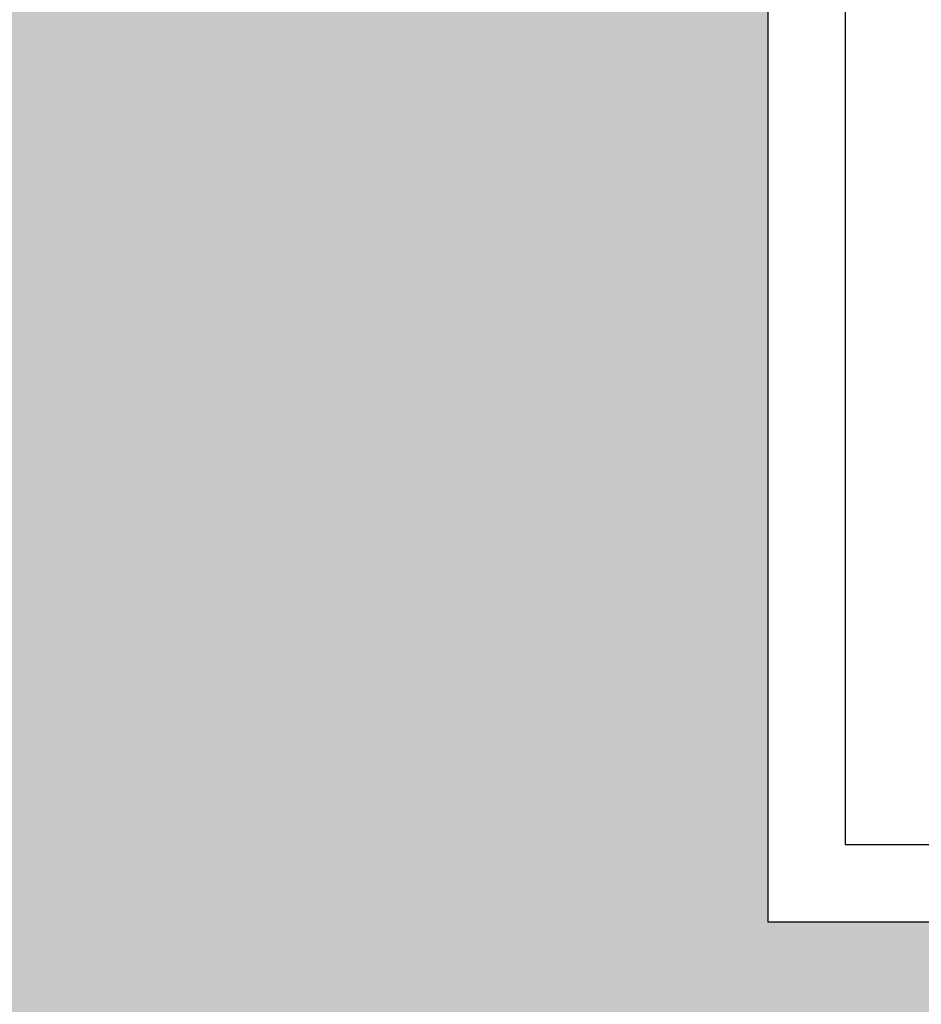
# Model space of a CAD drawing. Header units: millimetres. Extents: x 2341 to 31069, y -7915 to 10644.
# Tile 76 of 105: x 18368 to 18414, y 1716 to 1767. Entities that reach past the tile are written whole.
import ezdxf

# ---------------------------------------------------------------- set-up
doc = ezdxf.new("R2010")
doc.units = ezdxf.units.MM
doc.layers.add('koła', color=7, linetype='Continuous')

msp = doc.modelspace()

# ---------------------------------------------------------------- hatches: boundary and pattern name
at = {"layer": 'koła', "true_color": 0xd3da7b}
h = msp.add_hatch(color=53, dxfattribs=at)
h.dxf.hatch_style = 1
h.paths.add_polyline_path([(18022.66573520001, 2005.882090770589, -0.08164325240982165), (18030.55890356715, 2053.899258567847), (17971.52837264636, 2053.899258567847), (17971.52837264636, 2243.899258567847), (18069.52837264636, 2243.899258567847), (18069.52837264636, 2114.798042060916, -0.09391651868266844), (18116.52837264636, 2144.981323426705), (18116.52837264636, 2243.899258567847), (18214.52837264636, 2243.899258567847), (18214.52837264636, 2149.922083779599, -0.08803035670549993), (18261.52837264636, 2126.726750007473), (18261.52837264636, 2243.899258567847), (18359.52837264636, 2243.899258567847), (18359.52837264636, 2053.899258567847), (18314.77256683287, 2053.899258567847, -0.0816432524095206), (18322.66573520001, 2005.882090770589, -0.02545795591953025), (18321.88901330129, 1990.636984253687, -0.3253136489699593), (18437.73708292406, 1909.899258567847), (18497.52837264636, 1909.899258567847), (18497.52837264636, 2053.899258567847), (18406.52837264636, 2053.899258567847), (18406.52837264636, 2243.899258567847), (18497.52837264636, 2243.899258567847), (18497.52837264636, 2333.899258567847), (16707.52837264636, 2333.899258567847), (16707.52837264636, 2338.899258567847), (16627.52837264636, 2338.899258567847), (16627.52837264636, 2249.393708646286, -0.5350938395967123), (16958.52837264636, 2214.932398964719), (16958.52837264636, 2243.899258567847), (17056.52837264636, 2243.899258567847), (17056.52837264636, 2053.899258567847), (16969.66006948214, 2053.899258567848, -0.01786083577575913), (16964.33412183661, 2040.645197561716, -0.4093380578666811), (17082.33325534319, 1920.661879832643, -0.1686126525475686), (17056.52837264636, 1846.316201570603), (17056.52837264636, 1721.899258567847), (16958.52837264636, 1721.899258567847), (16958.52837264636, 1800.722216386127, -0.1017120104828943), (16911.52837264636, 1811.947281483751), (16911.52837264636, 1721.899258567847), (16813.52837264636, 1721.899258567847), (16813.52837264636, 1911.899258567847), (16842.65361434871, 1911.899258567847, -0.01827375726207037), (16842.33325534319, 1920.661879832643, -0.0224365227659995), (16842.81603081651, 1931.415160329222, -0.3066851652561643), (16627.52837264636, 1994.198885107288), (16627.52837264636, 1706.899258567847), (17248.52837264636, 1706.899258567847), (17248.52837264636, 1911.899258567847), (17328.52837264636, 1911.899258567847), (17328.52837264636, 1706.899258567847), (17480.52837264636, 1706.899258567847, -0.02209113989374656), (17481.1914304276, 1721.899258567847), (17392.52837264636, 1721.899258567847), (17392.52837264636, 1911.899258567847), (17490.52837264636, 1911.899258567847), (17490.52837264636, 1764.344885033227, -0.1253999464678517), (17537.52837264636, 1833.907132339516), (17537.52837264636, 1911.899258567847), (17635.52837264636, 1911.899258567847), (17635.52837264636, 1876.236200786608, -0.06954057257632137), (17682.52837264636, 1873.860331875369), (17682.52837264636, 1911.899258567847), (17780.52837264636, 1911.899258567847), (17780.52837264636, 1816.44377006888, -0.1768631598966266), (17820.52837264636, 1706.899258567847), (17972.52837264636, 1706.899258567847), (17972.52837264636, 1911.899258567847), (18052.52837264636, 1911.899258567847), (18052.52837264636, 1706.899258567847), (18497.52837264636, 1706.899258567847), (18497.52837264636, 1719.899258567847), (18406.52837264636, 1719.899258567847), (18406.52837264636, 1783.232121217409, -0.1147189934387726), (18359.52837264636, 1755.939154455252), (18359.52837264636, 1719.899258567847), (18261.52837264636, 1719.899258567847), (18261.52837264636, 1768.409512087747, -0.1523636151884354), (18214.52837264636, 1822.25849424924), (18214.52837264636, 1719.899258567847), (18116.52837264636, 1719.899258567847), (18116.52837264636, 1866.782858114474, -0.3058360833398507)])
h.paths.add_polyline_path([(17247.52837264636, 2053.899258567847), (17247.52837264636, 2243.899258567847), (17345.52837264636, 2243.899258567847), (17345.52837264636, 2218.906992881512, -0.6831114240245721), (17623.86811359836, 2243.899258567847), (17635.52837264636, 2243.899258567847), (17635.52837264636, 2211.685989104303, -0.05827930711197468), (17639.57659968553, 2177.072697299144, -0.05827930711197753), (17635.52837264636, 2142.459405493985), (17635.52837264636, 2053.899258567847), (17575.1821134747, 2053.899258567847, -0.3133742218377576), (17403.97108589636, 2053.899258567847), (17392.52837264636, 2053.899258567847), (17392.52837264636, 2062.69769291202, -0.1471803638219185), (17345.52837264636, 2135.238401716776), (17345.52837264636, 2053.899258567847)])
h.paths.add_polyline_path([(17341.52837264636, 2057.899258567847), (17251.52837264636, 2057.899258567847), (17251.52837264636, 2239.899258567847), (17341.52837264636, 2239.899258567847)], flags=16)
h.paths.add_polyline_path([(17337.52837264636, 2061.899258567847), (17255.52837264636, 2061.899258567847), (17255.52837264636, 2095.899258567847), (17337.52837264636, 2095.899258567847)], flags=0)
h.paths.add_polyline_path([(17396.52837264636, 2057.899258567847), (17396.52837264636, 2086.287084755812, -0.1957157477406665), (17359.57659968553, 2177.072697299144, -0.7749814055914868), (17603.38707020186, 2239.899258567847), (17631.52837264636, 2239.899258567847), (17631.52837264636, 2057.899258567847), (17541.51590562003, 2057.899258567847, -0.2084463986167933), (17437.63729375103, 2057.899258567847)], flags=16)
h.paths.add_polyline_path([(17400.52837264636, 2061.899258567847), (17400.52837264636, 2095.899258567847), (17482.52837264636, 2095.899258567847), (17482.52837264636, 2061.899258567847)], flags=0)
h.paths.add_polyline_path([(17337.52837264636, 2101.899258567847), (17255.52837264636, 2101.899258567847), (17255.52837264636, 2195.899258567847), (17337.52837264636, 2195.899258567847)], flags=0)
h.paths.add_polyline_path([(17400.52837264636, 2101.899258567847), (17400.52837264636, 2195.899258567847), (17482.52837264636, 2195.899258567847), (17482.52837264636, 2101.899258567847)], flags=0)
h.paths.add_polyline_path([(17201.52837264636, 2053.899258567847), (17103.52837264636, 2053.899258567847), (17103.52837264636, 2243.899258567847), (17201.52837264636, 2243.899258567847)], flags=16)
h.paths.add_polyline_path([(17201.52837264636, 1911.899258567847), (17201.52837264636, 1721.899258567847), (17103.52837264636, 1721.899258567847), (17103.52837264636, 1911.899258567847)], flags=16)
h.paths.add_polyline_path([(17197.52837264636, 2057.899258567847), (17107.52837264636, 2057.899258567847), (17107.52837264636, 2239.899258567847), (17197.52837264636, 2239.899258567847)], flags=0)
h.paths.add_polyline_path([(17197.52837264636, 1907.899258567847), (17197.52837264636, 1725.899258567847), (17107.52837264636, 1725.899258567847), (17107.52837264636, 1907.899258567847)], flags=0)
h.paths.add_polyline_path([(17193.52837264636, 2061.899258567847), (17111.52837264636, 2061.899258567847), (17111.52837264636, 2095.899258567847), (17193.52837264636, 2095.899258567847)], flags=0)
h.paths.add_polyline_path([(17193.52837264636, 1903.899258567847), (17193.52837264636, 1869.899258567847), (17111.52837264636, 1869.899258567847), (17111.52837264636, 1903.899258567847)], flags=0)
h.paths.add_polyline_path([(17193.52837264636, 2101.899258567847), (17111.52837264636, 2101.899258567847), (17111.52837264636, 2195.899258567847), (17193.52837264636, 2195.899258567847)], flags=0)
h.paths.add_polyline_path([(17193.52837264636, 1863.899258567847), (17193.52837264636, 1769.899258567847), (17111.52837264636, 1769.899258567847), (17111.52837264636, 1863.899258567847)], flags=0)
h.paths.add_polyline_path([(17337.52837264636, 2201.899258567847), (17255.52837264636, 2201.899258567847), (17255.52837264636, 2235.899258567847), (17337.52837264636, 2235.899258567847)], flags=0)
h.paths.add_polyline_path([(17545.52837264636, 2061.899258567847), (17545.52837264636, 2095.899258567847), (17627.52837264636, 2095.899258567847), (17627.52837264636, 2061.899258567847)], flags=0)
h.paths.add_polyline_path([(17400.52837264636, 2201.899258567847), (17400.52837264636, 2235.899258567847), (17482.52837264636, 2235.899258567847), (17482.52837264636, 2201.899258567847)], flags=0)
h.paths.add_polyline_path([(17545.52837264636, 2101.899258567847), (17545.52837264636, 2195.899258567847), (17627.52837264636, 2195.899258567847), (17627.52837264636, 2101.899258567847)], flags=0)
h.paths.add_polyline_path([(17193.52837264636, 2201.899258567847), (17111.52837264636, 2201.899258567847), (17111.52837264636, 2235.899258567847), (17193.52837264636, 2235.899258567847)], flags=0)
h.paths.add_polyline_path([(17193.52837264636, 1763.899258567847), (17193.52837264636, 1729.899258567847), (17111.52837264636, 1729.899258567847), (17111.52837264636, 1763.899258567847)], flags=0)
h.paths.add_polyline_path([(17545.52837264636, 2201.899258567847), (17545.52837264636, 2235.899258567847), (17627.52837264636, 2235.899258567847), (17627.52837264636, 2201.899258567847)], flags=0)
h.paths.add_polyline_path([(17682.52837264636, 2053.899258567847), (17682.52837264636, 2243.899258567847), (17780.52837264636, 2243.899258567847), (17780.52837264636, 2053.899258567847)], flags=16)
h.paths.add_polyline_path([(17686.52837264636, 2057.899258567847), (17686.52837264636, 2239.899258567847), (17776.52837264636, 2239.899258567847), (17776.52837264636, 2057.899258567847)], flags=0)
h.paths.add_polyline_path([(17690.52837264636, 2061.899258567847), (17690.52837264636, 2095.899258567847), (17772.52837264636, 2095.899258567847), (17772.52837264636, 2061.899258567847)], flags=0)
h.paths.add_polyline_path([(17690.52837264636, 2101.899258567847), (17690.52837264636, 2195.899258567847), (17772.52837264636, 2195.899258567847), (17772.52837264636, 2101.899258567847)], flags=0)
h.paths.add_polyline_path([(17690.52837264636, 2201.899258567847), (17690.52837264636, 2235.899258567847), (17772.52837264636, 2235.899258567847), (17772.52837264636, 2201.899258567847)], flags=0)
h.paths.add_polyline_path([(17827.52837264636, 2053.899258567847), (17827.52837264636, 2243.899258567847), (17925.52837264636, 2243.899258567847), (17925.52837264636, 2053.899258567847)], flags=16)
h.paths.add_polyline_path([(17827.52837264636, 1911.899258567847), (17925.52837264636, 1911.899258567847), (17925.52837264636, 1721.899258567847), (17827.52837264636, 1721.899258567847)], flags=16)
h.paths.add_polyline_path([(17831.52837264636, 2057.899258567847), (17831.52837264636, 2239.899258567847), (17921.52837264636, 2239.899258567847), (17921.52837264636, 2057.899258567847)], flags=0)
h.paths.add_polyline_path([(17831.52837264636, 1907.899258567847), (17921.52837264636, 1907.899258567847), (17921.52837264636, 1725.899258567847), (17831.52837264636, 1725.899258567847)], flags=0)
h.paths.add_polyline_path([(17835.52837264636, 2061.899258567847), (17835.52837264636, 2095.899258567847), (17917.52837264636, 2095.899258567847), (17917.52837264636, 2061.899258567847)], flags=0)
h.paths.add_polyline_path([(17835.52837264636, 1903.899258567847), (17917.52837264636, 1903.899258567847), (17917.52837264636, 1869.899258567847), (17835.52837264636, 1869.899258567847)], flags=0)
h.paths.add_polyline_path([(17835.52837264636, 2101.899258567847), (17835.52837264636, 2195.899258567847), (17917.52837264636, 2195.899258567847), (17917.52837264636, 2101.899258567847)], flags=0)
h.paths.add_polyline_path([(17835.52837264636, 1863.899258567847), (17917.52837264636, 1863.899258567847), (17917.52837264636, 1769.899258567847), (17835.52837264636, 1769.899258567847)], flags=0)
h.paths.add_polyline_path([(17835.52837264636, 2201.899258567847), (17835.52837264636, 2235.899258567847), (17917.52837264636, 2235.899258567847), (17917.52837264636, 2201.899258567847)], flags=0)
h.paths.add_polyline_path([(17835.52837264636, 1763.899258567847), (17917.52837264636, 1763.899258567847), (17917.52837264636, 1729.899258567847), (17835.52837264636, 1729.899258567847)], flags=0)
h.paths.add_polyline_path([(19645.92507849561, 2053.899258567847), (19601.52837264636, 2053.899258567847), (19601.52837264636, 2243.899258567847), (19699.52837264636, 2243.899258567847), (19699.52837264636, 2063.059998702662, -0.4104074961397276), (19847.57659968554, 1913.072697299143, -0.00528950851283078), (19847.54302688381, 1909.899258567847), (19853.52837264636, 1909.899258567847), (19853.52837264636, 1840.618040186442, -0.1211626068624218), (19900.52837264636, 1807.812627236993), (19900.52837264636, 1909.899258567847), (19998.52837264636, 1909.899258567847), (19998.52837264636, 1719.899258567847), (19930.01289633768, 1719.899258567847, -0.02732615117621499), (19928.34337489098, 1706.899258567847), (20303.72491486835, 1706.899258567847, -0.1330860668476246), (20370.52837264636, 1765.590745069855), (20370.52837264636, 1909.899258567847), (20450.52837264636, 1909.899258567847), (20450.52837264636, 1782.901829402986, -0.064302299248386), (20493.52837264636, 1776.030757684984), (20493.52837264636, 1909.899258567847), (20591.52837264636, 1909.899258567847), (20591.52837264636, 1719.899258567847), (20577.59122476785, 1719.899258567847, -0.02372085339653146), (20587.1248581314, 1706.899258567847), (20979.62299588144, 1706.899258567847), (20979.62299588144, 1794.685420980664), (21184.62299588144, 1794.685420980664), (21184.62299588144, 1706.899258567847), (21229.52837264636, 1706.899258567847), (21229.52837264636, 2006.899258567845), (21226.53115146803, 2007.028352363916), (21226.53115146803, 2012.028352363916), (21259.52837264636, 2010.607123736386), (21259.52837264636, 2338.899258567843), (21185.52559382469, 2338.899258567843), (21185.52559382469, 2333.899258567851), (20109.89357756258, 2333.899258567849, -0.1403883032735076), (20084.11562858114, 2243.899258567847), (20153.52837264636, 2243.899258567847), (20153.52837264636, 2053.899258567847), (20055.52837264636, 2053.899258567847), (20055.52837264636, 2209.285478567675, -0.0992990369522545), (19998.52837264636, 2174.331214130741), (19998.52837264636, 2053.899258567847), (19900.52837264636, 2053.899258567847), (19900.52837264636, 2168.519753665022, -0.07494379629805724), (19853.52837264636, 2187.47162668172), (19853.52837264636, 2053.899258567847), (19755.52837264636, 2053.899258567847), (19755.52837264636, 2243.899258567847), (19795.67152654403, 2243.899258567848, -0.1403883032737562), (19769.89357756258, 2333.899258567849), (19161.52837264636, 2333.899258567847), (19161.52837264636, 2243.899258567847), (19222.56992605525, 2243.899258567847, -0.8459225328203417), (19455.97375363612, 2204.661879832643), (19456.52837264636, 2243.899258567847), (19554.52837264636, 2243.899258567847), (19554.52837264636, 2053.899258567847), (19456.52837264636, 2053.899258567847), (19455.97375363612, 2204.661879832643, -0.2454379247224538), (19404.52837264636, 2106.171960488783), (19404.52837264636, 2053.899258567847), (19306.52837264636, 2053.899258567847), (19306.52837264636, 2088.330587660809, -0.1310008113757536), (19252.52837264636, 2118.424600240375), (19252.52837264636, 2053.899258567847), (19161.52837264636, 2053.899258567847), (19161.52837264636, 1909.899258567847), (19252.52837264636, 1909.899258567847), (19252.52837264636, 1719.899258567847), (19161.52837264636, 1719.899258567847), (19161.52837264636, 1706.899258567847), (19618.52837264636, 1706.899258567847), (19618.52837264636, 1785.591805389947, -0.1794148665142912), (19554.52837264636, 1867.937292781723), (19554.52837264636, 1719.899258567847), (19456.52837264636, 1719.899258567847), (19456.52837264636, 1909.899258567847), (19547.61017248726, 1909.899258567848, -0.00528950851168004), (19547.57659968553, 1913.072697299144, -0.3146190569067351)])
h.paths.add_polyline_path([(19404.52837264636, 1909.899258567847), (19404.52837264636, 1719.899258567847), (19306.52837264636, 1719.899258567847), (19306.52837264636, 1909.899258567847)], flags=16)
h.paths.add_polyline_path([(19400.52837264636, 1905.899258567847), (19400.52837264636, 1723.899258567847), (19310.52837264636, 1723.899258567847), (19310.52837264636, 1905.899258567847)], flags=0)
h.paths.add_polyline_path([(19396.52837264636, 1901.899258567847), (19396.52837264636, 1867.899258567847), (19314.52837264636, 1867.899258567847), (19314.52837264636, 1901.899258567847)], flags=0)
h.paths.add_polyline_path([(19396.52837264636, 1861.899258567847), (19396.52837264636, 1767.899258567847), (19314.52837264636, 1767.899258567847), (19314.52837264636, 1861.899258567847)], flags=0)
h.paths.add_polyline_path([(19396.52837264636, 1761.899258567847), (19396.52837264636, 1727.899258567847), (19314.52837264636, 1727.899258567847), (19314.52837264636, 1761.899258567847)], flags=0)
h.paths.add_polyline_path([(20055.52837264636, 1909.899258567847), (20153.52837264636, 1909.899258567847), (20153.52837264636, 1719.899258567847), (20055.52837264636, 1719.899258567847)], flags=16)
h.paths.add_polyline_path([(20059.52837264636, 1905.899258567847), (20149.52837264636, 1905.899258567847), (20149.52837264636, 1723.899258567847), (20059.52837264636, 1723.899258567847)], flags=0)
h.paths.add_polyline_path([(20063.52837264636, 1901.899258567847), (20145.52837264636, 1901.899258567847), (20145.52837264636, 1867.899258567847), (20063.52837264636, 1867.899258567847)], flags=0)
h.paths.add_polyline_path([(20063.52837264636, 1861.899258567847), (20145.52837264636, 1861.899258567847), (20145.52837264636, 1767.899258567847), (20063.52837264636, 1767.899258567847)], flags=0)
h.paths.add_polyline_path([(20063.52837264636, 1761.899258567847), (20145.52837264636, 1761.899258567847), (20145.52837264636, 1727.899258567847), (20063.52837264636, 1727.899258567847)], flags=0)
h.paths.add_polyline_path([(20202.52837264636, 2053.899258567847), (20202.52837264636, 2243.899258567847), (20300.52837264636, 2243.899258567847), (20300.52837264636, 2053.899258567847)], flags=16)
h.paths.add_polyline_path([(20202.52837264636, 1909.899258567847), (20300.52837264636, 1909.899258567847), (20300.52837264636, 1719.899258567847), (20202.52837264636, 1719.899258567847)], flags=16)
h.paths.add_polyline_path([(20206.52837264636, 2057.899258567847), (20206.52837264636, 2239.899258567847), (20296.52837264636, 2239.899258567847), (20296.52837264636, 2057.899258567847)], flags=0)
h.paths.add_polyline_path([(20206.52837264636, 1905.899258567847), (20296.52837264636, 1905.899258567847), (20296.52837264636, 1723.899258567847), (20206.52837264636, 1723.899258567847)], flags=0)
h.paths.add_polyline_path([(20210.52837264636, 2061.899258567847), (20210.52837264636, 2095.899258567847), (20292.52837264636, 2095.899258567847), (20292.52837264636, 2061.899258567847)], flags=0)
h.paths.add_polyline_path([(20210.52837264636, 1901.899258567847), (20292.52837264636, 1901.899258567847), (20292.52837264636, 1867.899258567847), (20210.52837264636, 1867.899258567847)], flags=0)
h.paths.add_polyline_path([(20210.52837264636, 2101.899258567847), (20210.52837264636, 2195.899258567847), (20292.52837264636, 2195.899258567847), (20292.52837264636, 2101.899258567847)], flags=0)
h.paths.add_polyline_path([(20210.52837264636, 1861.899258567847), (20292.52837264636, 1861.899258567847), (20292.52837264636, 1767.899258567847), (20210.52837264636, 1767.899258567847)], flags=0)
h.paths.add_polyline_path([(20210.52837264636, 2201.899258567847), (20210.52837264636, 2235.899258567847), (20292.52837264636, 2235.899258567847), (20292.52837264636, 2201.899258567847)], flags=0)
h.paths.add_polyline_path([(20210.52837264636, 1761.899258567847), (20292.52837264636, 1761.899258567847), (20292.52837264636, 1727.899258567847), (20210.52837264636, 1727.899258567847)], flags=0)
h.paths.add_polyline_path([(20353.52837264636, 2053.899258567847), (20353.52837264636, 2243.899258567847), (20451.52837264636, 2243.899258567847), (20451.52837264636, 2053.899258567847)], flags=16)
h.paths.add_polyline_path([(20357.52837264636, 2057.899258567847), (20357.52837264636, 2239.899258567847), (20447.52837264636, 2239.899258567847), (20447.52837264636, 2057.899258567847)], flags=0)
h.paths.add_polyline_path([(20361.52837264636, 2061.899258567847), (20361.52837264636, 2095.899258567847), (20443.52837264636, 2095.899258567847), (20443.52837264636, 2061.899258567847)], flags=0)
h.paths.add_polyline_path([(20361.52837264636, 2101.899258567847), (20361.52837264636, 2195.899258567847), (20443.52837264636, 2195.899258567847), (20443.52837264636, 2101.899258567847)], flags=0)
h.paths.add_polyline_path([(20361.52837264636, 2201.899258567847), (20361.52837264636, 2235.899258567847), (20443.52837264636, 2235.899258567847), (20443.52837264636, 2201.899258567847)], flags=0)
h.paths.add_polyline_path([(20493.52837264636, 2053.899258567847), (20493.52837264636, 2243.899258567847), (20591.52837264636, 2243.899258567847), (20591.52837264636, 2053.899258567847)], flags=16)
h.paths.add_polyline_path([(20497.52837264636, 2057.899258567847), (20497.52837264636, 2239.899258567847), (20587.52837264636, 2239.899258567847), (20587.52837264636, 2057.899258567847)], flags=0)
h.paths.add_polyline_path([(20501.52837264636, 2061.899258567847), (20501.52837264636, 2095.899258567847), (20583.52837264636, 2095.899258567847), (20583.52837264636, 2061.899258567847)], flags=0)
h.paths.add_polyline_path([(20501.52837264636, 2101.899258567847), (20501.52837264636, 2195.899258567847), (20583.52837264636, 2195.899258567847), (20583.52837264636, 2101.899258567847)], flags=0)
h.paths.add_polyline_path([(20501.52837264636, 2201.899258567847), (20501.52837264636, 2235.899258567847), (20583.52837264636, 2235.899258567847), (20583.52837264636, 2201.899258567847)], flags=0)
h.paths.add_polyline_path([(20648.52837264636, 2053.899258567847), (20648.52837264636, 2243.899258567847), (20746.52837264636, 2243.899258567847), (20746.52837264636, 2067.749317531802, -0.09961268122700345), (20803.52837264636, 2083.665266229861), (20803.52837264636, 2243.899258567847), (20888.94718116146, 2243.899258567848, -0.7028337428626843), (21243.05732911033, 2116.42352637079, -0.5379201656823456), (20964.56802194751, 1932.468562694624, -0.2398910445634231), (20901.52837264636, 1811.845903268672), (20901.52837264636, 1719.899258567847), (20803.52837264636, 1719.899258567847), (20803.52837264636, 1784.480128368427, -0.09961268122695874), (20746.52837264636, 1800.396077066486), (20746.52837264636, 1719.899258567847), (20648.52837264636, 1719.899258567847), (20648.52837264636, 1909.899258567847), (20666.53726416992, 1909.899258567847, -0.04048762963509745), (20664.57659968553, 1934.072697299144, -0.2355600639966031), (20724.34581106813, 2053.899258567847)])
h.paths.add_polyline_path([(20652.52837264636, 2057.899258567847), (20652.52837264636, 2239.899258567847), (20742.52837264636, 2239.899258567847), (20742.52837264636, 2057.899258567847)], flags=16)
h.paths.add_polyline_path([(20652.52837264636, 1905.899258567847), (20687.66616926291, 1905.899258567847, -0.05466738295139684), (20684.57659968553, 1934.072697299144, -0.3984137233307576), (20807.52837264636, 2063.881489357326), (20807.52837264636, 2239.899258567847), (20897.52837264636, 2239.899258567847), (20897.52837264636, 2222.354271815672, -0.7262030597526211), (21223.05732911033, 2116.42352637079, -0.606844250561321), (20939.80091761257, 1968.985018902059, -0.06807837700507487), (20944.57659968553, 1934.072697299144, -0.2232993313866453), (20897.52837264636, 1833.977725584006), (20897.52837264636, 1723.899258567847), (20807.52837264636, 1723.899258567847), (20807.52837264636, 1804.263905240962, -0.1340896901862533), (20742.52837264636, 1825.864319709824), (20742.52837264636, 1723.899258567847), (20652.52837264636, 1723.899258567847)], flags=16)
h.paths.add_polyline_path([(20656.52837264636, 2061.899258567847), (20656.52837264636, 2095.899258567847), (20738.52837264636, 2095.899258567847), (20738.52837264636, 2061.899258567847)], flags=0)
h.paths.add_polyline_path([(20656.52837264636, 1901.899258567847), (20738.52837264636, 1901.899258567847), (20738.52837264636, 1867.899258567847), (20656.52837264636, 1867.899258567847)], flags=0)
h.paths.add_polyline_path([(20656.52837264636, 2101.899258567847), (20656.52837264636, 2195.899258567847), (20738.52837264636, 2195.899258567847), (20738.52837264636, 2101.899258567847)], flags=0)
h.paths.add_polyline_path([(20656.52837264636, 1861.899258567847), (20738.52837264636, 1861.899258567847), (20738.52837264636, 1767.899258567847), (20656.52837264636, 1767.899258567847)], flags=0)
h.paths.add_polyline_path([(20656.52837264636, 2201.899258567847), (20656.52837264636, 2235.899258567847), (20738.52837264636, 2235.899258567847), (20738.52837264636, 2201.899258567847)], flags=0)
h.paths.add_polyline_path([(20656.52837264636, 1761.899258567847), (20738.52837264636, 1761.899258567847), (20738.52837264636, 1727.899258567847), (20656.52837264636, 1727.899258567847)], flags=0)
h.paths.add_polyline_path([(20811.52837264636, 2061.899258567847), (20811.52837264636, 2095.899258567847), (20893.52837264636, 2095.899258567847), (20893.52837264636, 2061.899258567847)], flags=0)
h.paths.add_polyline_path([(20811.52837264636, 1901.899258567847), (20893.52837264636, 1901.899258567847), (20893.52837264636, 1867.899258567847), (20811.52837264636, 1867.899258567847)], flags=0)
h.paths.add_polyline_path([(20811.52837264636, 2101.899258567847), (20811.52837264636, 2195.899258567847), (20893.52837264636, 2195.899258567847), (20893.52837264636, 2101.899258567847)], flags=0)
h.paths.add_polyline_path([(20811.52837264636, 1861.899258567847), (20893.52837264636, 1861.899258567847), (20893.52837264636, 1767.899258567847), (20811.52837264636, 1767.899258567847)], flags=0)
h.paths.add_polyline_path([(20811.52837264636, 2201.899258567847), (20811.52837264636, 2235.899258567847), (20893.52837264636, 2235.899258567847), (20893.52837264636, 2201.899258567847)], flags=0)
h.paths.add_polyline_path([(20811.52837264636, 1761.899258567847), (20893.52837264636, 1761.899258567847), (20893.52837264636, 1727.899258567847), (20811.52837264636, 1727.899258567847)], flags=0)
h.paths.add_polyline_path([(20971.52837264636, 2160.899258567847), (20971.52837264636, 2243.899258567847), (21055.52837264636, 2243.899258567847), (21055.52837264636, 2160.899258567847)], flags=0)
h.paths.add_polyline_path([(20975.52837264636, 2164.899258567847), (20975.52837264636, 2239.899258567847), (21051.52837264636, 2239.899258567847), (21051.52837264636, 2164.899258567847)], flags=0)
h.paths.add_polyline_path([(20979.52837264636, 2168.899258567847), (20979.52837264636, 2235.899258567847), (21047.52837264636, 2235.899258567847), (21047.52837264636, 2168.899258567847)], flags=0)
h.paths.add_polyline_path([(21223.05732911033, 2116.42352637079, 0.7122302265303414), (20901.52837264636, 2227.642025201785), (20901.52837264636, 2056.299491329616, -0.205675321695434), (20963.08639350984, 1955.163954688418, 0.5564641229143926)], flags=16)
h.paths.add_polyline_path([(21055.52837264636, 2160.899258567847), (20971.52837264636, 2160.899258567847), (20971.52837264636, 2243.899258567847), (21055.52837264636, 2243.899258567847)], flags=0)
h.paths.add_polyline_path([(21051.52837264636, 2164.899258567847), (20975.52837264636, 2164.899258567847), (20975.52837264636, 2239.899258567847), (21051.52837264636, 2239.899258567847)], flags=0)
h.paths.add_polyline_path([(21047.52837264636, 2168.899258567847), (20979.52837264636, 2168.899258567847), (20979.52837264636, 2235.899258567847), (21047.52837264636, 2235.899258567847)], flags=0)
h.paths.add_polyline_path([(20853.0817624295, 2053.899258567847), (20803.52837264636, 2053.899258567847), (20803.52837264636, 2063.602372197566, 0.3895055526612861), (20684.57659968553, 1934.072697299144, 0.04679364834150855), (20686.84389103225, 1909.899258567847), (20746.52837264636, 1909.899258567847), (20746.52837264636, 1823.305198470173, 0.1169801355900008), (20803.52837264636, 1804.543022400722), (20803.52837264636, 1909.899258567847), (20901.52837264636, 1909.899258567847), (20901.52837264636, 1837.432182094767, 0.2126517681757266), (20944.57659968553, 1934.072697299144, 0.01622938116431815), (20944.30281540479, 1942.505309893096, -0.1862142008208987)], flags=16)
h.paths.add_polyline_path([(21801.52837264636, 1950.899258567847), (21763.52837264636, 1950.899258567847), (21763.52837264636, 1983.899258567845), (21229.52837264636, 2006.899258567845), (21229.52837264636, 1706.899258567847), (21229.52837264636, 1690.899258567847), (21591.52837264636, 1690.899258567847), (21591.52837264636, 1699.341206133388), (21713.52837264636, 1699.341206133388), (21713.52837264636, 1690.899258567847), (21763.52837264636, 1690.899258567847), (21763.52837264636, 1925.899258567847), (21801.52837264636, 1925.899258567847)])
h.paths.add_polyline_path([(21390.52837264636, 1893.899258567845), (21390.52837264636, 1812.899258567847), (21309.52837264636, 1812.899258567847), (21309.52837264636, 1893.899258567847)], flags=16)
h.paths.add_polyline_path([(21386.52837264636, 1889.899258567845), (21386.52837264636, 1816.899258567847), (21313.52837264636, 1816.899258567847), (21313.52837264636, 1889.899258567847)], flags=0)
h.paths.add_polyline_path([(21382.52837264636, 1885.899258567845), (21382.52837264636, 1820.899258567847), (21317.52837264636, 1820.899258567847), (21317.52837264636, 1885.899258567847)], flags=0)
h.paths.add_polyline_path([(21450.52837264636, 1893.899258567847), (21483.62327538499, 1893.899258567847, -0.7355423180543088), (21702.33325534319, 1825.661879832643, -0.9480921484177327), (21463.01387092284, 1812.899258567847), (21450.52837264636, 1812.899258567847)], flags=16)
h.paths.add_polyline_path([(21454.52837264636, 1889.899258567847), (21505.69410625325, 1889.899258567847, -0.4504751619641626), (21655.43359832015, 1893.899258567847), (21672.52837264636, 1893.899258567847), (21672.52837264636, 1868.845682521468, -0.1120984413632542), (21682.33325534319, 1825.661879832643, -0.9570654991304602), (21482.71791280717, 1816.899258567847), (21454.52837264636, 1816.899258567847)], flags=16)
h.paths.add_polyline_path([(21458.52837264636, 1885.899258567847), (21523.52837264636, 1885.899258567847), (21523.52837264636, 1820.899258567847), (21458.52837264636, 1820.899258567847)], flags=0)
h.paths.add_polyline_path([(21595.52837264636, 1889.899258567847), (21668.52837264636, 1889.899258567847), (21668.52837264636, 1816.899258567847), (21595.52837264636, 1816.899258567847)], flags=0)
h.paths.add_polyline_path([(21599.52837264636, 1885.899258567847), (21664.52837264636, 1885.899258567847), (21664.52837264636, 1820.899258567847), (21599.52837264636, 1820.899258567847)], flags=0)
h.paths.add_polyline_path([(21682.33325534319, 1825.661879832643, 0.112098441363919), (21672.52837264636, 1868.845682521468), (21672.52837264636, 1812.899258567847), (21591.52837264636, 1812.899258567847), (21591.52837264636, 1893.899258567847), (21655.43359832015, 1893.899258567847, 0.4345071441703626), (21509.23291236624, 1893.899258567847), (21531.52837264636, 1893.899258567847), (21531.52837264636, 1812.899258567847), (21483.15102155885, 1812.899258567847, 0.9379756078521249)], flags=16)
h.paths.add_polyline_path([(20493.52837264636, 1755.056087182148, 0.07323751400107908), (20450.52837264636, 1762.891607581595), (20450.52837264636, 1706.899258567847), (20562.38163902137, 1706.899258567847, 0.02923305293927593), (20550.62916859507, 1719.899258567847), (20493.52837264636, 1719.899258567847)])
h.paths.add_polyline_path([(20370.52837264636, 1742.941954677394, 0.09311847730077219), (20328.46813397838, 1706.899258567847), (20370.52837264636, 1706.899258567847)])
h.paths.add_polyline_path([(20876.3908465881, 2048.436148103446, 0.1441169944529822), (20939.80091761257, 1968.985018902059, 0.203589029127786)], flags=0)
h.paths.add_polyline_path([(20089.89357756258, 2333.899258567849), (19789.89357756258, 2333.899258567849, 0.1622776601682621), (19819.89357756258, 2243.899258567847), (19853.52837264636, 2243.899258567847), (19853.52837264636, 2211.257294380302, 0.08721984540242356), (19900.52837264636, 2189.156795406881), (19900.52837264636, 2243.899258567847), (19998.52837264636, 2243.899258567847), (19998.52837264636, 2195.834198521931, 0.1202351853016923), (20055.52837264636, 2238.355581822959), (20055.52837264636, 2243.899258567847), (20059.89357756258, 2243.899258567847, 0.1622776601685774)])
h.paths.add_polyline_path([(19567.57659968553, 1913.072697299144, 0.2333991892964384), (19618.52837264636, 1809.867184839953), (19618.52837264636, 1909.899258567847), (19698.52837264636, 1909.899258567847), (19698.52837264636, 1783.076181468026, 0.009459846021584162), (19703.4453590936, 1783.205235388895, -0.157447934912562), (19755.52837264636, 1835.415918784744), (19755.52837264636, 1909.899258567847), (19827.53786040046, 1909.899258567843, 0.006103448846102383), (19827.57659968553, 1913.072697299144, 1.000000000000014)])
h.paths.add_polyline_path([(19900.52837264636, 1771.845682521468, 0.1710422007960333), (19853.52837264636, 1818.851579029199), (19853.52837264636, 1719.899258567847), (19755.52837264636, 1719.899258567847), (19755.52837264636, 1774.719554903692, -0.0669570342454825), (19716.90820215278, 1764.323616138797, 0.0914145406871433), (19710.33325534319, 1728.661879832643, 0.05490049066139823), (19712.73003656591, 1706.899258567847), (19907.93647412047, 1706.899258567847, 0.03292263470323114), (19909.94859787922, 1719.899258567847), (19900.52837264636, 1719.899258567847)])
h.paths.add_polyline_path([(19755.52837264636, 1812.306514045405, 0.09239698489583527), (19729.07489279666, 1786.946341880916, 0.05438313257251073), (19755.52837264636, 1796.704351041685)])
h.paths.add_polyline_path([(19243.99316813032, 2243.899258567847), (19252.52837264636, 2243.899258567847), (19252.52837264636, 2149.554090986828, 0.1737826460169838), (19306.52837264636, 2109.095308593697), (19306.52837264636, 2243.899258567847), (19404.52837264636, 2243.899258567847), (19404.52837264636, 2131.858966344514, 0.206732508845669), (19435.97375363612, 2204.661879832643, 0.8162903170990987)])
h.paths.add_polyline_path([(18293.47281941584, 2053.899258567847), (18261.52837264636, 2053.899258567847), (18261.52837264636, 2100.76850532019, 0.1065921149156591), (18214.52837264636, 2128.957350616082), (18214.52837264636, 2053.899258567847), (18116.52837264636, 2053.899258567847), (18116.52837264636, 2123.136500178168, 0.1179929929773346), (18069.52837264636, 2085.019215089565), (18069.52837264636, 2053.899258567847), (18051.85865098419, 2053.899258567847, 0.09486385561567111), (18042.66573520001, 2005.882090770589, 0.2887132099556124), (18116.52837264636, 1888.627681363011), (18116.52837264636, 1909.899258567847), (18210.92942776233, 1909.899258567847, -0.2676814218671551), (18301.49416106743, 1988.468398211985, 0.03360147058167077), (18302.66573520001, 2005.882090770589, 0.09486385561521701)])
h.paths.add_polyline_path([(18318.43000360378, 1970.487485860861, -0.114531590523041), (18287.93626882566, 1909.899258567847), (18359.52837264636, 1909.899258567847), (18359.52837264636, 1777.060043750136, 0.1524584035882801), (18406.52837264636, 1813.706083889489), (18406.52837264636, 1909.899258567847), (18416.31384084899, 1909.899258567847, 0.3166520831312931)])
h.paths.add_polyline_path([(18296.63611771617, 1966.749696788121, 0.2886507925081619), (18225.70964416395, 1887.196187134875, 0.2143817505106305)])
h.paths.add_polyline_path([(18261.52837264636, 1885.037431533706, -0.07044393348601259), (18224.48705095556, 1865.117921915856, 0.2121716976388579), (18261.52837264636, 1792.844486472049)])
at = {"layer": 'koła', "true_color": 0xf2cf44}
h = msp.add_hatch(color=53, dxfattribs=at)
h.dxf.hatch_style = 1
h.paths.add_polyline_path([(16627.52837264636, 2249.393708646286), (16627.52837264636, 2214.96871495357, -0.6894363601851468), (16958.52837264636, 2154.573324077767), (16958.52837264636, 2214.932398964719, 0.5350938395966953)])
h.paths.add_polyline_path([(16627.52837264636, 2028.623878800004), (16627.52837264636, 1994.198885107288, 0.3066851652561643), (16842.81603081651, 1931.415160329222, -0.04833815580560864), (16847.10437402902, 1954.162699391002, -0.3649040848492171)])
h.paths.add_polyline_path([(16953.87226250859, 2020.303294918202, 0.0735885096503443), (16925.37723904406, 2013.582560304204, -0.09711095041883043), (16873.86302514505, 1967.277524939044, 0.07358850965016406), (16864.15398678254, 1939.657437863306, 0.1543897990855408)])
h.paths.add_polyline_path([(16964.33412183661, 2040.645197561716, 0.04833815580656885), (16941.25979352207, 2038.797010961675, -0.04145966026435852), (16925.37723904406, 2013.582560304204, -0.07358850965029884), (16953.87226250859, 2020.303294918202, 0.02861656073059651)])
h.paths.add_polyline_path([(16969.66006948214, 2053.899258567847), (16958.52837264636, 2053.899258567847), (16958.52837264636, 2089.019269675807, -0.07416710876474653), (16941.25979352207, 2038.797010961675, -0.04833815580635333), (16964.33412183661, 2040.645197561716, 0.0178608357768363)])
h.paths.add_polyline_path([(18321.88901330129, 1990.636984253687, -0.03411338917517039), (18318.43000360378, 1970.487485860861, -0.3166520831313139), (18416.31384084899, 1909.899258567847), (18437.73708292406, 1909.899258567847, 0.325313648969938)])
h.paths.add_polyline_path([(18296.63611771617, 1966.749696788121, 0.04287752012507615), (18301.49416106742, 1988.468398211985, 0.2676814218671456), (18210.92942776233, 1909.899258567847), (18214.52837264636, 1909.899258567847), (18214.52837264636, 1882.806830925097, 0.02311227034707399), (18225.70964416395, 1887.196187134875, -0.2886507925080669)])
h.paths.add_polyline_path([(18224.48705095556, 1865.117921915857, -0.01747803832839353), (18214.52837264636, 1861.84209776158), (18214.52837264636, 1822.25849424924, 0.1523636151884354), (18261.52837264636, 1768.409512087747), (18261.52837264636, 1792.844486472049, -0.2121716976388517)])
h.paths.add_polyline_path([(18406.52837264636, 1783.232121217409), (18406.52837264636, 1813.706083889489, -0.1524584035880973), (18359.52837264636, 1777.060043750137), (18359.52837264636, 1755.939154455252, 0.1147189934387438)])
h.paths.add_polyline_path([(18321.88901330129, 1990.636984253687, 0.04280709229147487), (18301.49416106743, 1988.468398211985, -0.04287752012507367), (18296.63611771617, 1966.749696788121, -0.05545019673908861), (18318.43000360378, 1970.487485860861, 0.03411338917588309)])
h.paths.add_polyline_path([(21483.62327538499, 1893.899258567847), (21509.23291236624, 1893.899258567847, -0.4345071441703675), (21655.43359832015, 1893.899258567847), (21672.52837264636, 1893.899258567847), (21672.52837264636, 1868.845682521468, -0.1120984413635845), (21682.33325534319, 1825.661879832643, -0.9379756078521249), (21483.15102155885, 1812.899258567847), (21463.01387092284, 1812.899258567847, 0.948092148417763), (21702.33325534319, 1825.661879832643, 0.735542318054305)])
h.paths.add_polyline_path([(20109.89357756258, 2333.899258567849), (20089.89357756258, 2333.899258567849, -0.1622776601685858), (20059.89357756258, 2243.899258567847), (20084.11562858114, 2243.899258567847, 0.1403883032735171)])
h.paths.add_polyline_path([(20055.52837264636, 2209.285478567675), (20055.52837264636, 2238.355581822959, -0.1202351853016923), (19998.52837264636, 2195.834198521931), (19998.52837264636, 2174.331214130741, 0.0992990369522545)])
h.paths.add_polyline_path([(19853.52837264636, 2211.257294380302), (19853.52837264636, 2187.47162668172, 0.07494379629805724), (19900.52837264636, 2168.519753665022), (19900.52837264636, 2189.156795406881, -0.08721984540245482)])
h.paths.add_polyline_path([(19789.89357756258, 2333.899258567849), (19769.89357756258, 2333.899258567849, 0.1403883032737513), (19795.67152654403, 2243.899258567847), (19819.89357756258, 2243.899258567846, -0.1622776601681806)])
h.paths.add_polyline_path([(16659.12205119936, 628.7377588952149), (17237.87927663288, 628.7377588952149), (17237.87927663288, 682.2059669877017), (16659.12205119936, 682.2059669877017)], flags=9)
h.paths.add_polyline_path([(16659.12205119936, 729.8985774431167), (16943.94864079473, 729.8985774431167), (16943.94864079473, 783.3667855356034), (16659.12205119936, 783.3667855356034)], flags=9)
h.paths.add_polyline_path([(16659.12205119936, 831.0052052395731), (16943.94864079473, 831.0052052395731), (16943.94864079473, 884.4734133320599), (16659.12205119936, 884.4734133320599)], flags=9)
h.paths.add_polyline_path([(16659.12205119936, 932.1118330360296), (16943.94864079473, 932.1118330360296), (16943.94864079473, 985.5800411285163), (16659.12205119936, 985.5800411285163)], flags=9)
h.paths.add_polyline_path([(16659.12205119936, 1033.218460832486), (16943.94864079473, 1033.218460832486), (16943.94864079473, 1086.686668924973), (16659.12205119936, 1086.686668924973)], flags=9)
h.paths.add_polyline_path([(16659.12205119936, 1134.325088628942), (16934.70008588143, 1134.325088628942), (16934.70008588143, 1187.793296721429), (16659.12205119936, 1187.793296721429)], flags=9)
h.paths.add_polyline_path([(16659.12205119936, 1235.431716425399), (16943.94864079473, 1235.431716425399), (16943.94864079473, 1288.899924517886), (16659.12205119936, 1288.899924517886)], flags=9)
h.paths.add_polyline_path([(16659.12205119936, 1328.680685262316), (17422.88650206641, 1328.680685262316), (17422.88650206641, 1382.148893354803), (16659.12205119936, 1382.148893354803)], flags=9)
h.paths.add_polyline_path([(16659.12205119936, 1431.908289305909), (16894.61699339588, 1431.908289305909), (16894.61699339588, 1485.376497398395), (16659.12205119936, 1485.376497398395)], flags=9)
h.paths.add_polyline_path([(16470.64046137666, 1511.201689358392), (17223.16936311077, 1511.201689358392), (17223.16936311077, 1606.39075486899), (16470.64046137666, 1606.39075486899)], flags=9)
h.paths.add_polyline_path([(20525.33607879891, 763.6908333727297), (21565.36530956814, 763.6908333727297), (21565.36530956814, 805.1985256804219), (20525.33607879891, 805.1985256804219)], flags=9)
h.paths.add_polyline_path([(20371.86846903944, 775.3144416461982), (20446.60158903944, 775.3144416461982), (20446.60158903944, 809.3092416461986), (20371.86846903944, 809.3092416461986)], flags=9)
h.paths.add_polyline_path([(21239.8706727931, 863.4482701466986), (21535.15251279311, 863.4482701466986), (21535.15251279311, 948.030670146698), (21239.8706727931, 948.030670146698)], flags=9)
h.paths.add_polyline_path([(20526.8448687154, 902.1046997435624), (20779.88142871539, 902.1046997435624), (20779.88142871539, 947.4310997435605), (20526.8448687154, 947.4310997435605)], flags=9)
h.paths.add_polyline_path([(20370.91590903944, 910.1354592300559), (20487.66372903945, 910.1354592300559), (20487.66372903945, 944.1302592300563), (20370.91590903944, 944.1302592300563)], flags=9)
h.paths.add_polyline_path([(20529.26229799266, 599.6554333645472), (20882.20369799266, 599.6554333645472), (20882.20369799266, 667.9427666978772), (20529.26229799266, 667.9427666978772)], flags=9)
h.paths.add_polyline_path([(20491.54094764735, 478.0952619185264), (21700.07363995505, 478.0952619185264), (21700.07363995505, 535.3798773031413), (20491.54094764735, 535.3798773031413)], flags=9)
h.paths.add_polyline_path([(20618.88788310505, 986.0504847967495), (21561.49388310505, 986.0504847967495), (21561.49388310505, 1143.830484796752), (20618.88788310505, 1143.830484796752)], flags=9)
h.paths.add_polyline_path([(21750.71184050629, 555.6293388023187), (21772.89064050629, 555.6293388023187), (21772.89064050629, 593.4013388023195), (21750.71184050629, 593.4013388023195)], flags=9)
h.paths.add_polyline_path([(21727.65887936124, 662.7726068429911), (21795.97887936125, 662.7726068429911), (21795.97887936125, 700.5446068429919), (21727.65887936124, 700.5446068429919)], flags=9)
h.paths.add_polyline_path([(21694.08262177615, 592.6349900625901), (21776.24344177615, 592.6349900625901), (21776.24344177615, 626.6297900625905), (21694.08262177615, 626.6297900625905)], flags=9)
h.paths.add_polyline_path([(21693.72718163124, 905.4474830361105), (21752.44822163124, 905.4474830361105), (21752.44822163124, 939.4422830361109), (21693.72718163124, 939.4422830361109)], flags=9)
h.paths.add_polyline_path([(21715.67259343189, 762.4811508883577), (21819.23479343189, 762.4811508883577), (21819.23479343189, 800.2531508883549), (21715.67259343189, 800.2531508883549)], flags=9)
h.paths.add_polyline_path([(21694.53978178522, 879.511290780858), (21793.17762178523, 879.511290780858), (21793.17762178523, 913.5060907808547), (21694.53978178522, 913.5060907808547)], flags=9)
h.paths.add_polyline_path([(21695.82585841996, 799.0285742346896), (21788.09061841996, 799.0285742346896), (21788.09061841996, 833.02337423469), (21695.82585841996, 833.02337423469)], flags=9)
h.paths.add_polyline_path([(21694.9604032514, 696.8123635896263), (21758.1720832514, 696.8123635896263), (21758.1720832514, 730.8071635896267), (21694.9604032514, 730.8071635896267)], flags=9)
h.paths.add_polyline_path([(20371.86846903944, 556.1089464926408), (20472.63822903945, 556.1089464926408), (20472.63822903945, 590.1037464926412), (20371.86846903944, 590.1037464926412)], flags=9)
h.paths.add_polyline_path([(20370.08808903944, 635.0384322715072), (20467.90944903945, 635.0384322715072), (20467.90944903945, 669.0332322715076), (20370.08808903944, 669.0332322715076)], flags=9)
h.paths.add_polyline_path([(20527.90102871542, 552.6056194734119), (20721.27602871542, 552.6056194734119), (20721.27602871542, 590.3776194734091), (20527.90102871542, 590.3776194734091)], flags=9)

# ---------------------------------------------------------------- linework, layer by layer
for points in [[(18497.52837264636, 1719.899258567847), (18406.52837264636, 1719.899258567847), (18406.52837264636, 1909.899258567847), (18497.52837264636, 1909.899258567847)], [(18497.52837264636, 1723.899258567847), (18410.52837264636, 1723.899258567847), (18410.52837264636, 1905.899258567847), (18497.52837264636, 1905.899258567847)]]:
    msp.add_lwpolyline(points)

doc.saveas('drawing.dxf')
